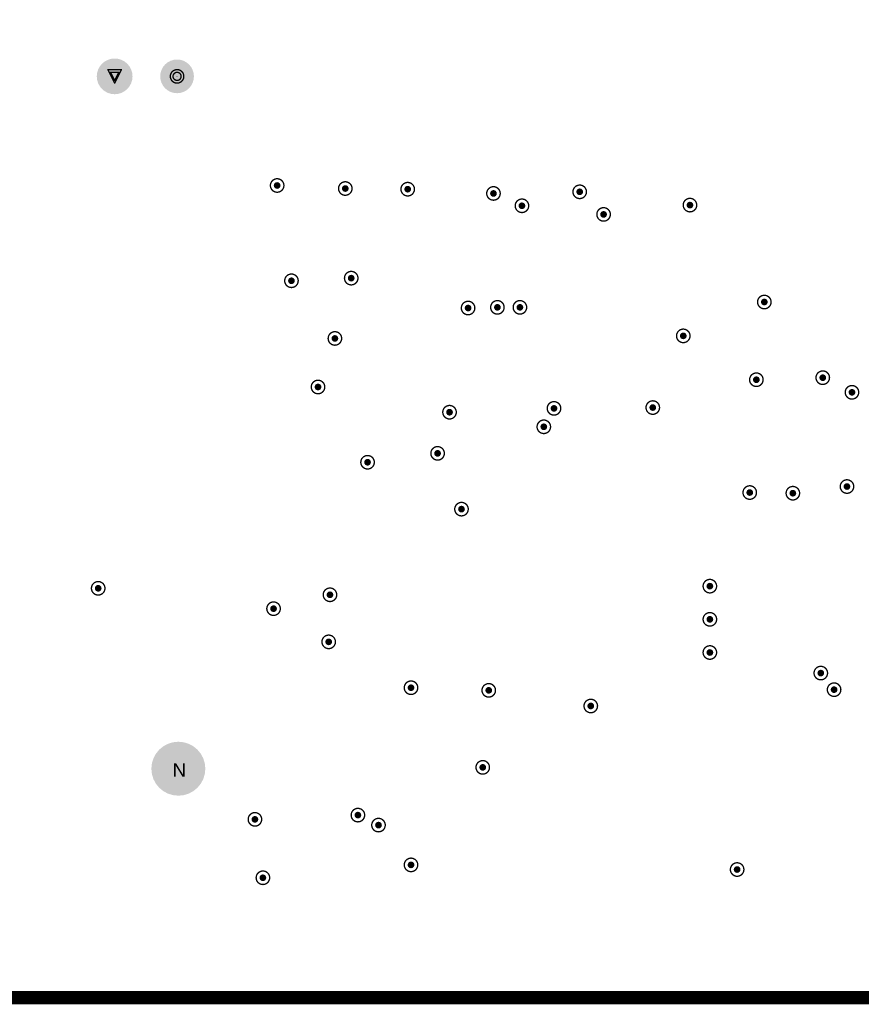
# Model space of a CAD drawing. Header units: inches. Extents: x -11.9 to 0, y -4.1 to 7.1.
# Tile 5 of 54: x -9.3 to -8, y 2 to 3.4. Entities that reach past the tile are written whole.
import ezdxf

# ---------------------------------------------------------------- set-up
doc = ezdxf.new("R2010")
doc.units = ezdxf.units.IN
doc.header["$MEASUREMENT"] = 0
for name, color, linetype in [('DrillDrawing', 1, 'Continuous'), ('Mechanical1', 6, 'Continuous'), ('MultiLayer', 9, 'Continuous'), ('PadHoleLayer', 156, 'Continuous'), ('ViaHoleLayer', 16, 'Continuous')]:
    doc.layers.add(name, color=color, linetype=linetype)
doc.styles.add('Arial', font='txt', dxfattribs={"height": 0.2})

# ---------------------------------------------------------------- blocks, each defined once
blk = doc.blocks.new('K_______5001_37')
at = {"layer": 'MultiLayer'}
h = blk.add_hatch(color=9, dxfattribs=at)
edge = h.paths.add_edge_path()
edge.add_arc((0, 0), 0.04, 0, 360)
at = {"layer": 'PadHoleLayer'}
h = blk.add_hatch(color=156, dxfattribs=at)
edge = h.paths.add_edge_path()
edge.add_arc((0, 0), 0.02, 0, 360)
blk = doc.blocks.new('_______CARD_120HSEC_436')
at = {"layer": 'MultiLayer'}
h = blk.add_hatch(color=9, dxfattribs=at)
edge = h.paths.add_edge_path()
edge.add_arc((1.1237, 0.0599), 0.0005, 0, 360)
h = blk.add_hatch(color=9, dxfattribs=at)
edge = h.paths.add_edge_path()
edge.add_arc((-1.0711, 0.0009), 0.0265, 0, 360)
h = blk.add_hatch(color=9, dxfattribs=at)
edge = h.paths.add_edge_path()
edge.add_arc((1.2163, 0.0009), 0.0265, 0, 360)
h = blk.add_hatch(color=9, dxfattribs=at)
edge = h.paths.add_edge_path()
edge.add_arc((-0.9786, 0.0009), 0.0005, 0, 360)
at = {"layer": 'PadHoleLayer'}
h = blk.add_hatch(color=156, dxfattribs=at)
edge = h.paths.add_edge_path()
edge.add_arc((1.1237, 0.0599), 0.025, 0, 360)
h = blk.add_hatch(color=156, dxfattribs=at)
edge = h.paths.add_edge_path()
edge.add_arc((-1.0711, 0.0009), 0.0165, 0, 360)
h = blk.add_hatch(color=156, dxfattribs=at)
edge = h.paths.add_edge_path()
edge.add_arc((-0.9786, 0.0009), 0.025, 0, 360)
h = blk.add_hatch(color=156, dxfattribs=at)
edge = h.paths.add_edge_path()
edge.add_arc((1.2163, 0.0009), 0.0165, 0, 360)

msp = doc.modelspace()

# ---------------------------------------------------------------- hatches: boundary and pattern name
at = {"layer": 'ViaHoleLayer'}
h = msp.add_hatch(color=16, dxfattribs=at)
edge = h.paths.add_edge_path()
edge.add_arc((-8.8795, 3.1728), 0.005, 0, 360)
h = msp.add_hatch(color=16, dxfattribs=at)
edge = h.paths.add_edge_path()
edge.add_arc((-8.7785, 3.1683), 0.005, 0, 360)
h = msp.add_hatch(color=16, dxfattribs=at)
edge = h.paths.add_edge_path()
edge.add_arc((-8.686, 3.1673), 0.005, 0, 360)
h = msp.add_hatch(color=16, dxfattribs=at)
edge = h.paths.add_edge_path()
edge.add_arc((-8.4311, 3.1634), 0.005, 0, 360)
h = msp.add_hatch(color=16, dxfattribs=at)
edge = h.paths.add_edge_path()
edge.add_arc((-8.5589, 3.161), 0.005, 0, 360)
h = msp.add_hatch(color=16, dxfattribs=at)
edge = h.paths.add_edge_path()
edge.add_arc((-8.5167, 3.1427), 0.005, 0, 360)
h = msp.add_hatch(color=16, dxfattribs=at)
edge = h.paths.add_edge_path()
edge.add_arc((-8.2677, 3.1437), 0.005, 0, 360)
h = msp.add_hatch(color=16, dxfattribs=at)
edge = h.paths.add_edge_path()
edge.add_arc((-8.3957, 3.1299), 0.005, 0, 360)
h = msp.add_hatch(color=16, dxfattribs=at)
edge = h.paths.add_edge_path()
edge.add_arc((-8.7697, 3.0354), 0.005, 0, 360)
h = msp.add_hatch(color=16, dxfattribs=at)
edge = h.paths.add_edge_path()
edge.add_arc((-8.8583, 3.0315), 0.005, 0, 360)
h = msp.add_hatch(color=16, dxfattribs=at)
edge = h.paths.add_edge_path()
edge.add_arc((-8.5965, 2.9911), 0.005, 0, 360)
h = msp.add_hatch(color=16, dxfattribs=at)
edge = h.paths.add_edge_path()
edge.add_arc((-8.5531, 2.9921), 0.005, 0, 360)
h = msp.add_hatch(color=16, dxfattribs=at)
edge = h.paths.add_edge_path()
edge.add_arc((-8.5197, 2.9921), 0.005, 0, 360)
h = msp.add_hatch(color=16, dxfattribs=at)
edge = h.paths.add_edge_path()
edge.add_arc((-8.1575, 3), 0.005, 0, 360)
h = msp.add_hatch(color=16, dxfattribs=at)
edge = h.paths.add_edge_path()
edge.add_arc((-8.7939, 2.946), 0.005, 0, 360)
h = msp.add_hatch(color=16, dxfattribs=at)
edge = h.paths.add_edge_path()
edge.add_arc((-8.2776, 2.9498), 0.005, 0, 360)
h = msp.add_hatch(color=16, dxfattribs=at)
edge = h.paths.add_edge_path()
edge.add_arc((-8.0709, 2.8878), 0.005, 0, 360)
h = msp.add_hatch(color=16, dxfattribs=at)
edge = h.paths.add_edge_path()
edge.add_arc((-8.8189, 2.874), 0.005, 0, 360)
h = msp.add_hatch(color=16, dxfattribs=at)
edge = h.paths.add_edge_path()
edge.add_arc((-8.1693, 2.8848), 0.005, 0, 360)
h = msp.add_hatch(color=16, dxfattribs=at)
edge = h.paths.add_edge_path()
edge.add_arc((-8.0276, 2.8661), 0.005, 0, 360)
h = msp.add_hatch(color=16, dxfattribs=at)
edge = h.paths.add_edge_path()
edge.add_arc((-8.4692, 2.8423), 0.005, 0, 360)
h = msp.add_hatch(color=16, dxfattribs=at)
edge = h.paths.add_edge_path()
edge.add_arc((-8.3228, 2.8435), 0.005, 0, 360)
h = msp.add_hatch(color=16, dxfattribs=at)
edge = h.paths.add_edge_path()
edge.add_arc((-8.624, 2.8366), 0.005, 0, 360)
h = msp.add_hatch(color=16, dxfattribs=at)
edge = h.paths.add_edge_path()
edge.add_arc((-8.4843, 2.815), 0.005, 0, 360)
h = msp.add_hatch(color=16, dxfattribs=at)
edge = h.paths.add_edge_path()
edge.add_arc((-8.6417, 2.7756), 0.005, 0, 360)
h = msp.add_hatch(color=16, dxfattribs=at)
edge = h.paths.add_edge_path()
edge.add_arc((-8.7455, 2.7624), 0.005, 0, 360)
h = msp.add_hatch(color=16, dxfattribs=at)
edge = h.paths.add_edge_path()
edge.add_arc((-8.035, 2.7264), 0.005, 0, 360)
h = msp.add_hatch(color=16, dxfattribs=at)
edge = h.paths.add_edge_path()
edge.add_arc((-8.1791, 2.7175), 0.005, 0, 360)
h = msp.add_hatch(color=16, dxfattribs=at)
edge = h.paths.add_edge_path()
edge.add_arc((-8.1152, 2.7165), 0.005, 0, 360)
h = msp.add_hatch(color=16, dxfattribs=at)
edge = h.paths.add_edge_path()
edge.add_arc((-8.6063, 2.6929), 0.005, 0, 360)
h = msp.add_hatch(color=16, dxfattribs=at)
edge = h.paths.add_edge_path()
edge.add_arc((-9.1447, 2.5755), 0.005, 0, 360)
h = msp.add_hatch(color=16, dxfattribs=at)
edge = h.paths.add_edge_path()
edge.add_arc((-8.8012, 2.5659), 0.005, 0, 360)
h = msp.add_hatch(color=16, dxfattribs=at)
edge = h.paths.add_edge_path()
edge.add_arc((-8.2382, 2.5787), 0.005, 0, 360)
h = msp.add_hatch(color=16, dxfattribs=at)
edge = h.paths.add_edge_path()
edge.add_arc((-8.8848, 2.5453), 0.005, 0, 360)
h = msp.add_hatch(color=16, dxfattribs=at)
edge = h.paths.add_edge_path()
edge.add_arc((-8.2382, 2.5295), 0.005, 0, 360)
h = msp.add_hatch(color=16, dxfattribs=at)
edge = h.paths.add_edge_path()
edge.add_arc((-8.8031, 2.4961), 0.005, 0, 360)
h = msp.add_hatch(color=16, dxfattribs=at)
edge = h.paths.add_edge_path()
edge.add_arc((-8.2382, 2.4803), 0.005, 0, 360)
h = msp.add_hatch(color=16, dxfattribs=at)
edge = h.paths.add_edge_path()
edge.add_arc((-8.0738, 2.4498), 0.005, 0, 360)
h = msp.add_hatch(color=16, dxfattribs=at)
edge = h.paths.add_edge_path()
edge.add_arc((-8.6811, 2.4281), 0.005, 0, 360)
h = msp.add_hatch(color=16, dxfattribs=at)
edge = h.paths.add_edge_path()
edge.add_arc((-8.5659, 2.4242), 0.005, 0, 360)
h = msp.add_hatch(color=16, dxfattribs=at)
edge = h.paths.add_edge_path()
edge.add_arc((-8.0541, 2.4252), 0.005, 0, 360)
h = msp.add_hatch(color=16, dxfattribs=at)
edge = h.paths.add_edge_path()
edge.add_arc((-8.4147, 2.401), 0.005, 0, 360)
h = msp.add_hatch(color=16, dxfattribs=at)
edge = h.paths.add_edge_path()
edge.add_arc((-8.5748, 2.31), 0.005, 0, 360)
h = msp.add_hatch(color=16, dxfattribs=at)
edge = h.paths.add_edge_path()
edge.add_arc((-8.9124, 2.2329), 0.005, 0, 360)
h = msp.add_hatch(color=16, dxfattribs=at)
edge = h.paths.add_edge_path()
edge.add_arc((-8.7598, 2.2392), 0.005, 0, 360)
h = msp.add_hatch(color=16, dxfattribs=at)
edge = h.paths.add_edge_path()
edge.add_arc((-8.7293, 2.2244), 0.005, 0, 360)
h = msp.add_hatch(color=16, dxfattribs=at)
edge = h.paths.add_edge_path()
edge.add_arc((-8.6811, 2.1654), 0.005, 0, 360)
h = msp.add_hatch(color=16, dxfattribs=at)
edge = h.paths.add_edge_path()
edge.add_arc((-8.1978, 2.1585), 0.005, 0, 360)
h = msp.add_hatch(color=16, dxfattribs=at)
edge = h.paths.add_edge_path()
edge.add_arc((-8.9006, 2.1463), 0.005, 0, 360)

# ---------------------------------------------------------------- linework, layer by layer
at = {"layer": 'DrillDrawing', "const_width": 0.002}
for points in [[(-9.1303, 3.3446), (-9.1103, 3.3446)], [(-9.1303, 3.3446), (-9.1203, 3.3246)], [(-9.1203, 3.3246), (-9.1103, 3.3446)], [(-9.1263, 3.3406), (-9.1143, 3.3406)], [(-9.1263, 3.3406), (-9.1203, 3.3286)], [(-9.1203, 3.3286), (-9.1143, 3.3406)]]:
    msp.add_lwpolyline(points, dxfattribs=at)
at = {"layer": 'DrillDrawing'}
for points, const_width in [([(-9.1308, 3.3446, 1), (-9.1298, 3.3446, 1)], 0.001), ([(-9.1308, 3.3446, 1), (-9.1298, 3.3446, 1)], 0.001), ([(-9.1108, 3.3446, 1), (-9.1098, 3.3446, 1)], 0.001), ([(-9.1108, 3.3446, 1), (-9.1098, 3.3446, 1)], 0.001), ([(-9.0178, 3.3346, 1), (-9.0378, 3.3346, 1)], 0.002), ([(-9.1268, 3.3406, 1), (-9.1258, 3.3406, 1)], 0.001), ([(-9.1268, 3.3406, 1), (-9.1258, 3.3406, 1)], 0.001), ([(-9.1208, 3.3286, 1), (-9.1198, 3.3286, 1)], 0.001), ([(-9.1208, 3.3286, 1), (-9.1198, 3.3286, 1)], 0.001), ([(-9.1148, 3.3406, 1), (-9.1138, 3.3406, 1)], 0.001), ([(-9.1148, 3.3406, 1), (-9.1138, 3.3406, 1)], 0.001), ([(-9.0383, 3.3346, 1), (-9.0373, 3.3346, 1)], 0.001), ([(-9.0218, 3.3346, 1), (-9.0338, 3.3346, 1)], 0.002), ([(-9.0343, 3.3346, 1), (-9.0333, 3.3346, 1)], 0.001), ([(-9.0223, 3.3346, 1), (-9.0213, 3.3346, 1)], 0.001), ([(-9.0183, 3.3346, 1), (-9.0173, 3.3346, 1)], 0.001), ([(-9.1208, 3.3246, 1), (-9.1198, 3.3246, 1)], 0.001), ([(-9.1208, 3.3246, 1), (-9.1198, 3.3246, 1)], 0.001), ([(-8.8695, 3.1728, 1), (-8.8895, 3.1728, 1)], 0.002), ([(-8.89, 3.1728, 1), (-8.889, 3.1728, 1)], 0.001), ([(-8.87, 3.1728, 1), (-8.869, 3.1728, 1)], 0.001), ([(-8.7685, 3.1683, 1), (-8.7885, 3.1683, 1)], 0.002), ([(-8.789, 3.1683, 1), (-8.788, 3.1683, 1)], 0.001), ([(-8.769, 3.1683, 1), (-8.768, 3.1683, 1)], 0.001), ([(-8.676, 3.1673, 1), (-8.696, 3.1673, 1)], 0.002), ([(-8.6965, 3.1673, 1), (-8.6955, 3.1673, 1)], 0.001), ([(-8.6765, 3.1673, 1), (-8.6755, 3.1673, 1)], 0.001), ([(-8.5489, 3.161, 1), (-8.5689, 3.161, 1)], 0.002), ([(-8.4211, 3.1634, 1), (-8.4411, 3.1634, 1)], 0.002), ([(-8.5694, 3.161, 1), (-8.5684, 3.161, 1)], 0.001), ([(-8.5494, 3.161, 1), (-8.5484, 3.161, 1)], 0.001), ([(-8.5067, 3.1427, 1), (-8.5267, 3.1427, 1)], 0.002), ([(-8.4416, 3.1634, 1), (-8.4406, 3.1634, 1)], 0.001), ([(-8.4216, 3.1634, 1), (-8.4206, 3.1634, 1)], 0.001), ([(-8.2577, 3.1437, 1), (-8.2777, 3.1437, 1)], 0.002), ([(-8.5272, 3.1427, 1), (-8.5262, 3.1427, 1)], 0.001), ([(-8.5072, 3.1427, 1), (-8.5062, 3.1427, 1)], 0.001), ([(-8.3857, 3.1299, 1), (-8.4057, 3.1299, 1)], 0.002), ([(-8.2782, 3.1437, 1), (-8.2772, 3.1437, 1)], 0.001), ([(-8.2582, 3.1437, 1), (-8.2572, 3.1437, 1)], 0.001), ([(-8.4062, 3.1299, 1), (-8.4052, 3.1299, 1)], 0.001), ([(-8.3862, 3.1299, 1), (-8.3852, 3.1299, 1)], 0.001), ([(-8.8483, 3.0315, 1), (-8.8683, 3.0315, 1)], 0.002), ([(-8.7597, 3.0354, 1), (-8.7797, 3.0354, 1)], 0.002), ([(-8.8688, 3.0315, 1), (-8.8678, 3.0315, 1)], 0.001), ([(-8.8488, 3.0315, 1), (-8.8478, 3.0315, 1)], 0.001), ([(-8.7802, 3.0354, 1), (-8.7792, 3.0354, 1)], 0.001), ([(-8.7602, 3.0354, 1), (-8.7592, 3.0354, 1)], 0.001), ([(-8.1475, 3, 1), (-8.1675, 3, 1)], 0.002), ([(-8.5865, 2.9911, 1), (-8.6065, 2.9911, 1)], 0.002), ([(-8.5431, 2.9921, 1), (-8.5631, 2.9921, 1)], 0.002), ([(-8.5636, 2.9921, 1), (-8.5626, 2.9921, 1)], 0.001), ([(-8.5436, 2.9921, 1), (-8.5426, 2.9921, 1)], 0.001), ([(-8.5097, 2.9921, 1), (-8.5297, 2.9921, 1)], 0.002), ([(-8.5302, 2.9921, 1), (-8.5292, 2.9921, 1)], 0.001), ([(-8.5102, 2.9921, 1), (-8.5092, 2.9921, 1)], 0.001), ([(-8.168, 3, 1), (-8.167, 3, 1)], 0.001), ([(-8.148, 3, 1), (-8.147, 3, 1)], 0.001), ([(-8.607, 2.9911, 1), (-8.606, 2.9911, 1)], 0.001), ([(-8.587, 2.9911, 1), (-8.586, 2.9911, 1)], 0.001), ([(-8.7839, 2.946, 1), (-8.8039, 2.946, 1)], 0.002), ([(-8.2676, 2.9498, 1), (-8.2876, 2.9498, 1)], 0.002), ([(-8.2881, 2.9498, 1), (-8.2871, 2.9498, 1)], 0.001), ([(-8.2681, 2.9498, 1), (-8.2671, 2.9498, 1)], 0.001), ([(-8.8044, 2.946, 1), (-8.8034, 2.946, 1)], 0.001), ([(-8.7844, 2.946, 1), (-8.7834, 2.946, 1)], 0.001), ([(-8.1593, 2.8848, 1), (-8.1793, 2.8848, 1)], 0.002), ([(-8.0609, 2.8878, 1), (-8.0809, 2.8878, 1)], 0.002), ([(-8.8089, 2.874, 1), (-8.8289, 2.874, 1)], 0.002), ([(-8.1798, 2.8848, 1), (-8.1788, 2.8848, 1)], 0.001), ([(-8.1598, 2.8848, 1), (-8.1588, 2.8848, 1)], 0.001), ([(-8.0814, 2.8878, 1), (-8.0804, 2.8878, 1)], 0.001), ([(-8.0614, 2.8878, 1), (-8.0604, 2.8878, 1)], 0.001), ([(-8.0176, 2.8661, 1), (-8.0376, 2.8661, 1)], 0.002), ([(-8.8294, 2.874, 1), (-8.8284, 2.874, 1)], 0.001), ([(-8.8094, 2.874, 1), (-8.8084, 2.874, 1)], 0.001), ([(-8.0381, 2.8661, 1), (-8.0371, 2.8661, 1)], 0.001), ([(-8.0181, 2.8661, 1), (-8.0171, 2.8661, 1)], 0.001), ([(-8.614, 2.8366, 1), (-8.634, 2.8366, 1)], 0.002), ([(-8.4592, 2.8423, 1), (-8.4792, 2.8423, 1)], 0.002), ([(-8.3128, 2.8435, 1), (-8.3328, 2.8435, 1)], 0.002), ([(-8.6345, 2.8366, 1), (-8.6335, 2.8366, 1)], 0.001), ([(-8.6145, 2.8366, 1), (-8.6135, 2.8366, 1)], 0.001), ([(-8.4797, 2.8423, 1), (-8.4787, 2.8423, 1)], 0.001), ([(-8.4597, 2.8423, 1), (-8.4587, 2.8423, 1)], 0.001), ([(-8.3333, 2.8435, 1), (-8.3323, 2.8435, 1)], 0.001), ([(-8.3133, 2.8435, 1), (-8.3123, 2.8435, 1)], 0.001), ([(-8.4743, 2.815, 1), (-8.4943, 2.815, 1)], 0.002), ([(-8.4948, 2.815, 1), (-8.4938, 2.815, 1)], 0.001), ([(-8.4748, 2.815, 1), (-8.4738, 2.815, 1)], 0.001), ([(-8.6317, 2.7756, 1), (-8.6517, 2.7756, 1)], 0.002), ([(-8.6522, 2.7756, 1), (-8.6512, 2.7756, 1)], 0.001), ([(-8.6322, 2.7756, 1), (-8.6312, 2.7756, 1)], 0.001), ([(-8.7355, 2.7624, 1), (-8.7555, 2.7624, 1)], 0.002), ([(-8.756, 2.7624, 1), (-8.755, 2.7624, 1)], 0.001), ([(-8.736, 2.7624, 1), (-8.735, 2.7624, 1)], 0.001), ([(-8.025, 2.7264, 1), (-8.045, 2.7264, 1)], 0.002), ([(-8.1691, 2.7175, 1), (-8.1891, 2.7175, 1)], 0.002), ([(-8.1896, 2.7175, 1), (-8.1886, 2.7175, 1)], 0.001), ([(-8.1696, 2.7175, 1), (-8.1686, 2.7175, 1)], 0.001), ([(-8.1052, 2.7165, 1), (-8.1252, 2.7165, 1)], 0.002), ([(-8.1257, 2.7165, 1), (-8.1247, 2.7165, 1)], 0.001), ([(-8.1057, 2.7165, 1), (-8.1047, 2.7165, 1)], 0.001), ([(-8.0455, 2.7264, 1), (-8.0445, 2.7264, 1)], 0.001), ([(-8.0255, 2.7264, 1), (-8.0245, 2.7264, 1)], 0.001), ([(-8.5963, 2.6929, 1), (-8.6163, 2.6929, 1)], 0.002), ([(-8.6168, 2.6929, 1), (-8.6158, 2.6929, 1)], 0.001), ([(-8.5968, 2.6929, 1), (-8.5958, 2.6929, 1)], 0.001), ([(-9.1347, 2.5755, 1), (-9.1547, 2.5755, 1)], 0.002), ([(-8.2282, 2.5787, 1), (-8.2482, 2.5787, 1)], 0.002), ([(-9.1552, 2.5755, 1), (-9.1542, 2.5755, 1)], 0.001), ([(-9.1352, 2.5755, 1), (-9.1342, 2.5755, 1)], 0.001), ([(-8.7912, 2.5659, 1), (-8.8112, 2.5659, 1)], 0.002), ([(-8.2487, 2.5787, 1), (-8.2477, 2.5787, 1)], 0.001), ([(-8.2287, 2.5787, 1), (-8.2277, 2.5787, 1)], 0.001), ([(-8.8748, 2.5453, 1), (-8.8948, 2.5453, 1)], 0.002), ([(-8.8117, 2.5659, 1), (-8.8107, 2.5659, 1)], 0.001), ([(-8.7917, 2.5659, 1), (-8.7907, 2.5659, 1)], 0.001), ([(-8.8953, 2.5453, 1), (-8.8943, 2.5453, 1)], 0.001), ([(-8.8753, 2.5453, 1), (-8.8743, 2.5453, 1)], 0.001), ([(-8.2282, 2.5295, 1), (-8.2482, 2.5295, 1)], 0.002), ([(-8.2487, 2.5295, 1), (-8.2477, 2.5295, 1)], 0.001), ([(-8.2287, 2.5295, 1), (-8.2277, 2.5295, 1)], 0.001), ([(-8.7931, 2.4961, 1), (-8.8131, 2.4961, 1)], 0.002), ([(-8.8136, 2.4961, 1), (-8.8126, 2.4961, 1)], 0.001), ([(-8.7936, 2.4961, 1), (-8.7926, 2.4961, 1)], 0.001), ([(-8.2282, 2.4803, 1), (-8.2482, 2.4803, 1)], 0.002), ([(-8.2487, 2.4803, 1), (-8.2477, 2.4803, 1)], 0.001), ([(-8.2287, 2.4803, 1), (-8.2277, 2.4803, 1)], 0.001), ([(-8.0638, 2.4498, 1), (-8.0838, 2.4498, 1)], 0.002), ([(-8.6711, 2.4281, 1), (-8.6911, 2.4281, 1)], 0.002), ([(-8.0843, 2.4498, 1), (-8.0833, 2.4498, 1)], 0.001), ([(-8.0643, 2.4498, 1), (-8.0633, 2.4498, 1)], 0.001), ([(-8.6916, 2.4281, 1), (-8.6906, 2.4281, 1)], 0.001), ([(-8.6716, 2.4281, 1), (-8.6706, 2.4281, 1)], 0.001), ([(-8.5559, 2.4242, 1), (-8.5759, 2.4242, 1)], 0.002), ([(-8.5764, 2.4242, 1), (-8.5754, 2.4242, 1)], 0.001), ([(-8.5564, 2.4242, 1), (-8.5554, 2.4242, 1)], 0.001), ([(-8.0441, 2.4252, 1), (-8.0641, 2.4252, 1)], 0.002), ([(-8.0646, 2.4252, 1), (-8.0636, 2.4252, 1)], 0.001), ([(-8.0446, 2.4252, 1), (-8.0436, 2.4252, 1)], 0.001), ([(-8.4047, 2.401, 1), (-8.4247, 2.401, 1)], 0.002), ([(-8.4252, 2.401, 1), (-8.4242, 2.401, 1)], 0.001), ([(-8.4052, 2.401, 1), (-8.4042, 2.401, 1)], 0.001), ([(-8.5648, 2.31, 1), (-8.5848, 2.31, 1)], 0.002), ([(-8.5853, 2.31, 1), (-8.5843, 2.31, 1)], 0.001), ([(-8.5653, 2.31, 1), (-8.5643, 2.31, 1)], 0.001), ([(-8.7498, 2.2392, 1), (-8.7698, 2.2392, 1)], 0.002), ([(-8.9024, 2.2329, 1), (-8.9224, 2.2329, 1)], 0.002), ([(-8.9229, 2.2329, 1), (-8.9219, 2.2329, 1)], 0.001), ([(-8.9029, 2.2329, 1), (-8.9019, 2.2329, 1)], 0.001), ([(-8.7703, 2.2392, 1), (-8.7693, 2.2392, 1)], 0.001), ([(-8.7503, 2.2392, 1), (-8.7493, 2.2392, 1)], 0.001), ([(-8.7193, 2.2244, 1), (-8.7393, 2.2244, 1)], 0.002), ([(-8.7398, 2.2244, 1), (-8.7388, 2.2244, 1)], 0.001), ([(-8.7198, 2.2244, 1), (-8.7188, 2.2244, 1)], 0.001), ([(-8.6711, 2.1654, 1), (-8.6911, 2.1654, 1)], 0.002), ([(-8.6916, 2.1654, 1), (-8.6906, 2.1654, 1)], 0.001), ([(-8.6716, 2.1654, 1), (-8.6706, 2.1654, 1)], 0.001), ([(-8.1878, 2.1585, 1), (-8.2078, 2.1585, 1)], 0.002), ([(-8.8906, 2.1463, 1), (-8.9106, 2.1463, 1)], 0.002), ([(-8.9111, 2.1463, 1), (-8.9101, 2.1463, 1)], 0.001), ([(-8.8911, 2.1463, 1), (-8.8901, 2.1463, 1)], 0.001), ([(-8.2083, 2.1585, 1), (-8.2073, 2.1585, 1)], 0.001), ([(-8.1883, 2.1585, 1), (-8.1873, 2.1585, 1)], 0.001)]:
    msp.add_lwpolyline(points, format="xyb", close=True, dxfattribs=dict(at, const_width=const_width))
at = {"layer": 'Mechanical1', "const_width": 0.0197}
msp.add_lwpolyline([(-11.0157, 1.9685), (-4.122, 1.9685)], dxfattribs=at)
msp.add_lwpolyline([(-11.0157, 1.9685), (-4.122, 1.9685)], dxfattribs=at)
msp.add_lwpolyline([(-11.0157, 1.9685), (-4.122, 1.9685)], dxfattribs=at)

# ---------------------------------------------------------------- block references
msp.add_blockref('_______CARD_120HSEC_436', (-8.0492, 3.3337))
at = {"rotation": 90}
msp.add_blockref('K_______5001_37', (-9.0259, 2.308), dxfattribs=at)

# ---------------------------------------------------------------- texts
at = {"layer": 'DrillDrawing', "style": 'Arial'}
msp.add_text('N', height=0.02, dxfattribs=at).set_placement((-9.0345, 2.296))

doc.saveas('drawing.dxf')
